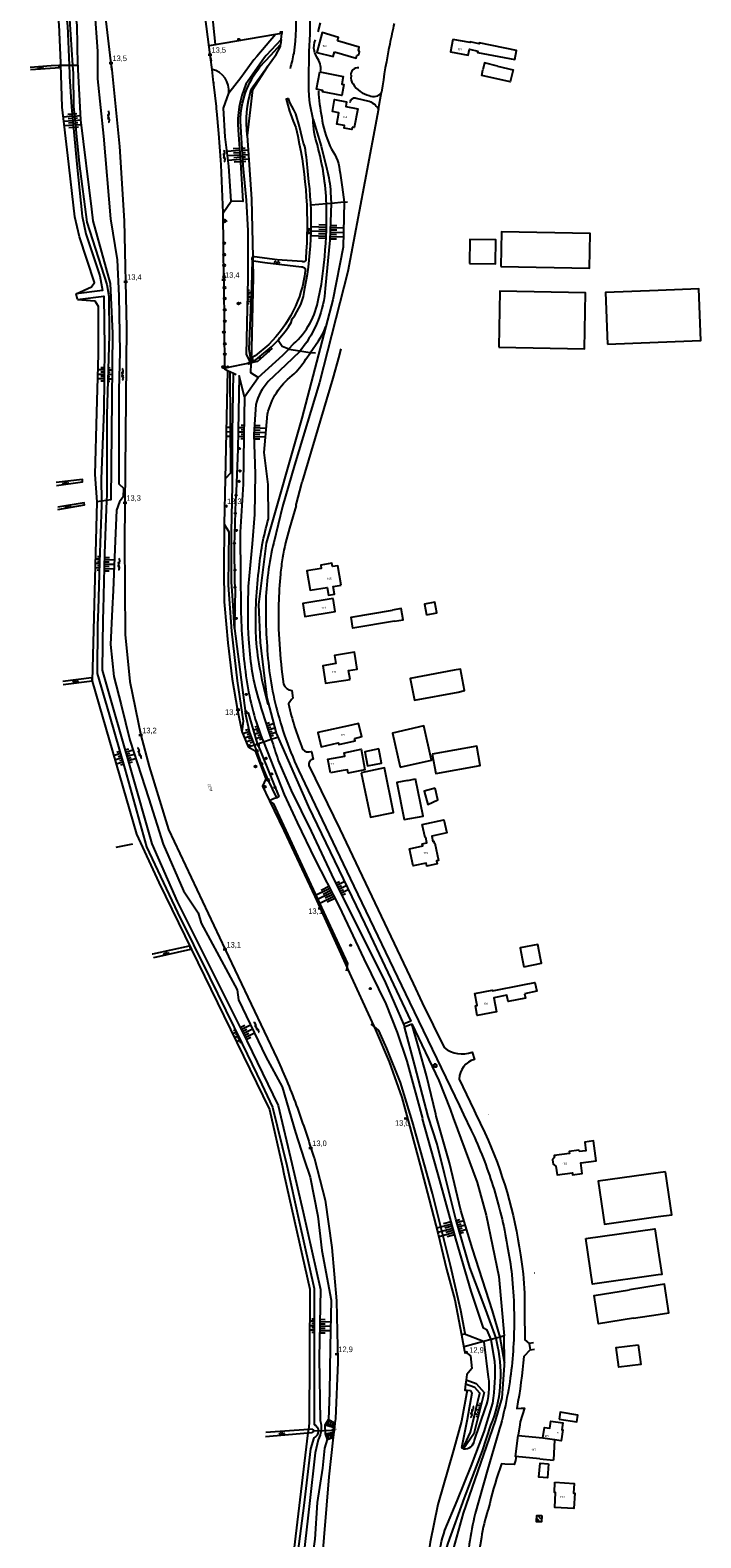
# Model space of a CAD drawing. Header units: millimetres. Extents: x 149344 to 154519, y 463794 to 476271.
# Tile 61 of 70: x 149718 to 150019, y 472240 to 472917. Entities that reach past the tile are written whole.
import ezdxf

# ---------------------------------------------------------------- set-up
doc = ezdxf.new("R2010")
doc.units = ezdxf.units.MM
doc.header["$LTSCALE"] = 4
doc.layers.get('0').update_dxf_attribs({"color": 252, "linetype": 'CONTINUOUS'})
for name, color, linetype in [('Gebouw', 252, 'CONTINUOUS'), ('Huisnummer', 252, 'CONTINUOUS'), ('Kilometrering', 252, 'CONTINUOUS'), ('symbool talud', 252, 'CONTINUOUS'), ('symbool water', 252, 'CONTINUOUS'), ('Topografie', 252, 'CONTINUOUS'), ('Waternaam', 252, 'CONTINUOUS')]:
    doc.layers.add(name, color=color, linetype=linetype)
doc.styles.add('ISO', font='ISO')
doc.styles.add('rtw_iso', font='iso-rtw.shx')

# ---------------------------------------------------------------- blocks, each defined once
blk = doc.blocks.new('talud')
for p, q in [((0, 0.75), (0.5, 0.75)), ((0, 0.5), (1, 0.5)), ((0, 0.25), (0.5, 0.25)), ((0, 0), (1, 0)), ((0, -0.25), (0.5, -0.25)), ((0, -0.5), (1, -0.5)), ((0, -0.75), (0.5, -0.75))]:
    blk.add_line(p, q)
blk = doc.blocks.new('water6')
at = {"linetype": 'Continuous'}
for centre, start, end in [((0.16, 1.47), 129.74464, 230.25536), ((-0.47, 2.22), 309.74464, 50.25536), ((-0.47, 0.72), 309.74464, 50.25536), ((0.49, 0), 129.74464, 230.25536), ((-0.14, 0.75), 309.74464, 50.25536), ((0.16, -1.51), 129.74464, 230.25536), ((-0.47, -0.76), 309.74464, 50.25536), ((-0.47, -2.26), 309.74464, 50.25536), ((-0.14, -0.75), 309.74464, 50.25536)]:
    blk.add_arc(centre, 0.488, start, end, dxfattribs=at)
blk = doc.blocks.new('*X37')
at = {"color": 0, "linetype": 'Continuous'}
for p, q in [((149947.26, 472248.32), (149945.99, 472249.76)), ((149946.66, 472246.97), (149945.13, 472248.69))]:
    blk.add_line(p, q, dxfattribs=at)
blk = doc.blocks.new('water4')
at = {"linetype": 'Continuous'}
for centre, start, end in [((-0.01, 0.75), 129.74464, 230.25536), ((-0.32, 1.12), 309.74464, 50.25536), ((-0.32, 0.37), 309.74464, 50.25536), ((0.32, 0.01), 129.74464, 230.25536), ((0, 0.38), 309.74464, 50.25536), ((-0.01, -0.74), 129.74464, 230.25536), ((-0.32, -0.37), 309.74464, 50.25536), ((-0.32, -1.12), 309.74464, 50.25536), ((0, -0.37), 309.74464, 50.25536)]:
    blk.add_arc(centre, 0.244, start, end, dxfattribs=at)
blk = doc.blocks.new('paal')
for radius in [0.45, 0.2]:
    blk.add_circle((0, 0), radius)
blk = doc.blocks.new('lichtmast')
for p, q in [((-0.6, 0), (-1, 0)), ((-0.71, 0.71), (-0.42, 0.42)), ((0, 0.6), (0, 1)), ((0.42, 0.42), (0.71, 0.71)), ((0.6, 0), (1, 0)), ((-0.42, -0.42), (-0.71, -0.71)), ((0, -0.6), (0, -1)), ((0.42, -0.42), (0.71, -0.71))]:
    blk.add_line(p, q)
blk.add_circle((0, 0), 0.6)
blk = doc.blocks.new('kilometerpaal')
for p, q in [((-0.44, 0.44), (0.44, -0.44)), ((-0.44, -0.44), (-0.44, 0.44)), ((0.44, 0.44), (-0.44, -0.44)), ((0.44, -0.44), (0.44, 0.44))]:
    blk.add_line(p, q)
at = {"style": 'rtw_iso'}
blk.add_attdef('KILOMETERPAAL', (0.59, 0.87), '', height=2.5, dxfattribs=at)
blk = doc.blocks.new('boom')
for radius in [0.315, 0.225, 0.135]:
    blk.add_circle((0, 0), radius)
blk = doc.blocks.new('afsluiter')
at = {"color": 0}
blk.add_circle((0, 0), 0.45, dxfattribs=at)
at = {"style": 'ISO'}
blk.add_attdef('AFSLUITER', (0.7, 0), '', height=0.9, dxfattribs=at)
blk = doc.blocks.new('aanduidingsbord')
for p, q in [((-0.81, -0.33), (0, 0)), ((-1.45, -0.5), (-1.01, -0.5))]:
    blk.add_line(p, q)
at = {"color": 0}
blk.add_circle((-1.23, -0.5), 0.45, dxfattribs=at)

msp = doc.modelspace()

# ---------------------------------------------------------------- linework, layer by layer
at = {"layer": 'Gebouw'}
for points in [[(149856.01, 472912.22), (149856.35, 472913.65), (149849.12, 472915.89), (149846.76, 472906.99), (149854.03, 472905.17), (149854.61, 472907.23)], [(149907.83, 472912.81), (149906.74, 472907.31), (149914.67, 472905.74), (149915.2, 472908.46), (149918.96, 472907.59), (149918.83, 472906.94), (149935.54, 472903.78), (149936.31, 472907.88), (149919.64, 472911.21), (149919.58, 472910.89), (149915.57, 472911.68), (149915.5, 472911.36), (149907.83, 472912.81)], [(149854.61, 472907.23), (149864.34, 472904.38), (149864.71, 472905.66), (149865.53, 472905.98), (149865.6, 472906.06), (149865.93, 472907.2), (149865.92, 472907.29), (149865.41, 472908.01), (149865.78, 472909.29), (149856.01, 472912.22)], [(149927.86, 472900.86), (149934.85, 472899.19), (149933.55, 472893.77), (149920.75, 472896.68), (149921.26, 472899.09)], [(149927.86, 472900.86), (149922.02, 472902.26), (149921.26, 472899.09)], [(149847.98, 472898.22), (149858.58, 472896.23), (149857.91, 472892.65), (149858.77, 472892.49), (149857.85, 472887.6), (149849.28, 472889.22), (149849.4, 472889.89), (149846.52, 472890.43), (149847.98, 472898.22)], [(149862.54, 472873.42), (149862.34, 472872.38), (149858.92, 472873.02), (149859.12, 472874.08), (149855.65, 472874.73), (149856.61, 472879.84), (149853.66, 472880.39), (149854.68, 472885.8), (149860.08, 472884.78), (149859.68, 472882.62), (149865.08, 472881.6), (149863.51, 472873.24), (149862.54, 472873.42)], [(149929.28, 472810.79), (149969.16, 472810.12), (149969.42, 472825.67), (149929.55, 472826.34), (149929.28, 472810.79)], [(149915.25, 472812.21), (149926.86, 472812.03), (149927.03, 472822.79), (149915.42, 472822.97), (149915.25, 472812.21)], [(149928.37, 472774.52), (149966.88, 472773.75), (149967.38, 472798.99), (149928.87, 472799.76), (149928.37, 472774.52)], [(150000, 472800.04), (149976.32, 472799.08), (149977.25, 472775.85)], [(150000, 472776.77), (150019.14, 472777.53), (150018.21, 472800.77), (150000, 472800.04)], [(149977.25, 472775.85), (150000, 472776.77)], [(149857.57, 472667.72), (149856.1, 472676.39), (149853.66, 472675.97), (149853.4, 472677.51), (149848.44, 472676.67), (149848.7, 472675.14), (149842.19, 472674.04), (149843.67, 472665.35), (149851.31, 472666.65), (149851.89, 472663.21), (149854.6, 472663.67), (149854.02, 472667.12), (149857.57, 472667.72)], [(149854.01, 472661.62), (149840.39, 472659.37), (149841.36, 472653.52), (149854.98, 472655.76), (149854.01, 472661.62)], [(149881.6, 472651.48), (149862.91, 472648.29), (149862.04, 472653.31), (149880.67, 472656.48)], [(149881.6, 472651.48), (149885.51, 472652.15), (149884.58, 472657.15), (149880.67, 472656.48)], [(149895.94, 472654.4), (149900.6, 472655.29), (149899.71, 472659.95), (149895.05, 472659.06), (149895.94, 472654.4)], [(149861.63, 472625.35), (149860.99, 472629.3), (149864.79, 472629.91), (149863.57, 472637.51), (149854.68, 472636.08), (149855.27, 472632.43), (149849.32, 472631.47), (149850.6, 472623.58), (149861.63, 472625.35)], [(149908.33, 472629.44), (149888.67, 472625.78), (149890.51, 472615.95), (149910.16, 472619.63)], [(149910.16, 472619.63), (149912.97, 472620.38), (149911.18, 472629.97), (149908.33, 472629.44)], [(149862.26, 472604.82), (149847.15, 472601.46), (149848.67, 472595.08), (149856.33, 472596.85), (149856.51, 472596.09), (149863.89, 472597.8), (149863.65, 472598.84)], [(149863.65, 472598.84), (149866.83, 472599.63), (149865.35, 472605.59), (149862.26, 472604.82)], [(149884.16, 472585.91), (149898.21, 472589.06), (149894.77, 472604.4), (149880.72, 472601.25), (149884.16, 472585.91)], [(149898.53, 472591.73), (149900.07, 472583.09), (149920.1, 472586.66), (149918.55, 472595.3), (149898.53, 472591.73)], [(149852.83, 472583.31), (149851.65, 472589.5), (149859.32, 472590.89), (149859.03, 472592.39), (149866.57, 472593.96), (149868.27, 472584.63), (149860.83, 472583.22), (149860.49, 472584.73), (149857.63, 472584.23)], [(149874.48, 472594.13), (149868.24, 472592.85), (149869.46, 472586.54), (149875.71, 472587.75), (149874.48, 472594.13)], [(149857.63, 472584.23), (149852.83, 472583.31)], [(149866.63, 472583.43), (149870.79, 472563.44), (149881.18, 472565.6), (149877.03, 472585.59), (149866.63, 472583.43)], [(149887.34, 472579.96), (149882.57, 472579.02), (149885.85, 472562.43), (149894.49, 472563.96), (149891.03, 472580.61)], [(149887.34, 472579.96), (149891.03, 472580.61)], [(149899.82, 472576.52), (149894.91, 472575.14), (149896.58, 472569.18), (149900.97, 472571.29), (149899.82, 472576.52)], [(149894.01, 472560.13), (149903.71, 472562.28), (149905, 472556.46), (149898.3, 472554.97), (149898.84, 472552.55), (149899.17, 472552.62), (149899.36, 472551.74), (149899.65, 472551.8), (149901.38, 472544.04), (149900.42, 472543.84), (149900.72, 472542.47), (149896.04, 472541.46), (149895.75, 472542.83), (149889.97, 472541.58), (149888.31, 472549.28), (149894.23, 472550.56), (149894.04, 472551.44), (149896.1, 472551.88), (149895.57, 472554.33), (149895.27, 472554.27), (149894.01, 472560.13)], [(149947.18, 472500), (149945.96, 472506.29), (149938.02, 472504.75), (149938.94, 472500)], [(149938.94, 472500), (149939.66, 472496.26)], [(149939.66, 472496.26), (149947.61, 472497.8), (149947.18, 472500)], [(149940.02, 472484.13), (149940.41, 472482.18), (149932.6, 472480.68), (149932.06, 472483.45), (149926.2, 472482.3), (149927.42, 472476.07), (149918.76, 472474.38), (149917.9, 472478.67), (149918.67, 472478.82), (149917.61, 472484.25), (149925.46, 472485.79), (149925.54, 472485.4), (149939.23, 472488.08)], [(149939.23, 472488.08), (149944.65, 472489.21), (149945.46, 472485.26), (149940.02, 472484.13)], [(149964.46, 472413.2), (149964.36, 472413.86), (149960.07, 472413.25), (149960.2, 472412.35), (149953.31, 472411.39), (149953.4, 472410.77), (149952.5, 472409.55), (149952.78, 472407.64), (149953.99, 472406.73), (149954.58, 472402.71), (149961.44, 472403.71), (149961.57, 472402.8), (149965.88, 472403.42), (149965.19, 472408.13), (149972.21, 472409.11), (149970.96, 472418.03), (149966.98, 472417.47), (149967.52, 472413.63), (149964.46, 472413.2)], [(150000, 472403.7), (149973.1, 472399.88), (149975.84, 472380.56), (150000, 472383.99)], [(150003.33, 472404.17), (150000, 472403.7)], [(150000, 472383.99), (150006.07, 472384.85), (150003.33, 472404.17)], [(149967.49, 472374.17), (149998.54, 472378.47), (150000, 472368.59)], [(150000, 472357.8), (149970.51, 472353.73), (149967.49, 472374.17)], [(150000, 472368.59), (150001.56, 472358.02), (150000, 472357.8)], [(149988.93, 472338.33), (149973.16, 472335.81), (149971.27, 472348.59), (149987.04, 472351.11)], [(150000, 472353.27), (149987.04, 472351.11)], [(150000, 472340.03), (150004.75, 472340.76), (150002.76, 472353.73), (150000, 472353.27)], [(149988.93, 472338.33), (150000, 472340.03)], [(149991.05, 472326.47), (149992.22, 472317.64), (149982.37, 472316.39), (149981.19, 472325.23), (149991.05, 472326.47)], [(149948.2, 472284.67), (149948.87, 472289.32), (149951.36, 472288.96), (149951.79, 472292.06), (149957.21, 472291.3), (149956.78, 472288.22), (149957.19, 472288.16), (149956.47, 472283.22), (149953.4, 472283.66)], [(149955.46, 472293.03), (149963.42, 472291.8), (149963.89, 472294.86), (149955.93, 472296.1), (149955.46, 472293.03)], [(149946.83, 472275.23), (149935.9, 472276.27), (149937.04, 472285.72), (149948.2, 472284.67)], [(149948.2, 472284.67), (149953.41, 472283.92), (149953.4, 472283.66)], [(149953.4, 472283.66), (149952.94, 472274.66)], [(149950.79, 472272.96), (149950.3, 472266.6), (149946.4, 472266.91), (149946.92, 472273.27), (149950.79, 472272.96)], [(149946.83, 472275.23), (149952.94, 472274.66)], [(149953.63, 472264.7), (149962.23, 472264.19), (149961.97, 472259.84), (149962.57, 472259.8), (149962.16, 472252.83), (149953.55, 472253.34), (149953.94, 472260.01), (149953.35, 472260.05), (149953.63, 472264.7)], [(149947.7, 472249.67), (149947.55, 472246.83), (149945.34, 472246.94), (149945.48, 472249.78), (149947.7, 472249.67)]]:
    msp.add_lwpolyline(points, dxfattribs=at)
at = {"layer": 'Topografie'}
for p, q in [((149848.22, 472920.26), (149847.1, 472916.24)), ((149830.66, 472912.8), (149830.43, 472910.57)), ((149830.66, 472912.8), (149830.91, 472915.43)), ((149800.49, 472892.59), (149800.37, 472893.59)), ((149874.33, 472881.62), (149875.77, 472889.19)), ((149801.81, 472880.53), (149801.71, 472881.65)), ((149801.81, 472880.53), (149801.81, 472880.53)), ((149801.81, 472880.53), (149801.81, 472880.53)), ((149739.19, 472796.04), (149738.58, 472798.46)), ((149856.77, 472770.79), (149856.83, 472771.02)), ((149856.83, 472771.02), (149857.68, 472773.75)), ((149814.17, 472752.24), (149820.42, 472760.96)), ((149837.55, 472704.34), (149839.83, 472712.93)), ((149839.83, 472712.93), (149840.17, 472714.24)), ((149837.34, 472703.52), (149837.55, 472704.34)), ((149809.7, 472648.15), (149814.64, 472610.22)), ((149850.45, 472290.41), (149851.86, 472292.91)), ((149850.59, 472286.44), (149850.45, 472290.41)), ((149850.45, 472290.41), (149854.57, 472289.22)), ((149845.3, 472287.79), (149854.15, 472288.14)), ((149850.59, 472286.44), (149854.34, 472287.17)), ((149851.46, 472283.89), (149850.59, 472286.44)), ((149912.58, 472279.67), (149911.61, 472280.19))]:
    msp.add_line(p, q, dxfattribs=at)
at = {"layer": 'Topografie', "flags": 128}
for points in [[(149754.5, 472900.68), (149749.98, 472938.92), (149741.06, 472999.85), (149738.49, 473027.36), (149737.8, 473055.81), (149739.47, 473078.11), (149741.4, 473094.32), (149743.17, 473106.51), (149747.39, 473129.1), (149753.37, 473151.82), (149763.9, 473181.12), (149769.73, 473194.98), (149775.43, 473207.09), (149775.71, 473212.71), (149773.23, 473218.09), (149767.14, 473221.65), (149735.94, 473226.2), (149734.86, 473226.35)], [(149739.3, 472901.32), (149739.07, 472919.28), (149726.41, 473008.02)], [(149798.97, 472904.73), (149796.6, 472923.19), (149799.13, 472926.79), (149797.99, 472933.89)], [(149801.08, 472934.37), (149802.18, 472925.61), (149799.56, 472925.08), (149801.07, 472910.52)], [(149828.16, 472914.96), (149798.38, 472909.92)], [(149830.91, 472915.43), (149828.16, 472914.96)], [(149830.94, 472916.53), (149830.91, 472915.43)], [(149730.81, 472901.22), (149731.78, 472901.23)], [(149731.78, 472901.23), (149735.42, 472901.27)], [(149735.42, 472901.27), (149737.03, 472901.29)], [(149737.03, 472901.29), (149739.3, 472901.32)], [(149739.3, 472901.32), (149739.33, 472899.35), (149740.49, 472876.67), (149745.44, 472836.49), (149746.09, 472831.31), (149753.85, 472803.1), (149754.96, 472780.84), (149754.51, 472736.37), (149754.16, 472705.99), (149752.27, 472705.71)], [(149754.69, 472899.08), (149754.5, 472900.68)], [(149798.97, 472904.73), (149799.17, 472903.24)], [(149799.64, 472899.36), (149798.97, 472904.73)], [(149800.49, 472892.59), (149800.36, 472893.59), (149800.21, 472894.81), (149799.64, 472899.36)], [(149824.48, 472900.65), (149817.77, 472890.18), (149815.47, 472869.66), (149817.36, 472841.1), (149817.93, 472815.05)], [(149801.81, 472880.53), (149801.69, 472881.65), (149801.58, 472882.65), (149800.49, 472892.59)], [(149804.62, 472834.98), (149803.76, 472856.55), (149803.62, 472858.5), (149802.72, 472870.57), (149801.81, 472880.53)], [(149850.99, 472838.99), (149844.11, 472838.39)], [(149859, 472839.66), (149858.46, 472819.49), (149853.88, 472795.82), (149850.74, 472783.8)], [(149853.08, 472839.17), (149850.99, 472838.99)], [(149858.99, 472839.68), (149853.08, 472839.17)], [(149859, 472839.68), (149858.99, 472839.68)], [(149859, 472839.68), (149860.51, 472839.81)], [(149859, 472839.68), (149859, 472839.66)], [(149804.91, 472804.87), (149804.62, 472834.98)], [(149817.97, 472813.38), (149818.13, 472805.97), (149817.22, 472767.58)], [(149817.93, 472815.05), (149817.97, 472813.38)], [(149804.89, 472807.81), (149804.91, 472804.87)], [(149804.91, 472804.87), (149804.92, 472803.14)], [(149804.91, 472804.87), (149804.92, 472803.15), (149804.92, 472803.14)], [(149804.92, 472803.14), (149805.17, 472764.82), (149806.62, 472764.13)], [(149850.74, 472783.8), (149840.01, 472742.61), (149823.97, 472686.5), (149820.57, 472658.96), (149821.22, 472641.84), (149824.28, 472617.01), (149826.04, 472610.35), (149828.47, 472601.17), (149842.97, 472568.02), (149868.18, 472515.49), (149888.91, 472471.81), (149885.61, 472470.48)], [(149834.05, 472773.63), (149831.06, 472774.83), (149829.27, 472777.6)], [(149826.62, 472774.01), (149819.98, 472768.14), (149817.22, 472767.58)], [(149839.12, 472772.79), (149834.18, 472773.57), (149834.05, 472773.63)], [(149843.76, 472772.07), (149843.56, 472772.09), (149839.12, 472772.79)], [(149846.14, 472771.86), (149843.76, 472772.07)], [(149817.02, 472767.53), (149805.53, 472765.19)], [(149806.62, 472764.13), (149805.55, 472715.41)], [(149807.56, 472763.67), (149807.96, 472717.93), (149805.55, 472715.41)], [(149806.62, 472764.13), (149809.22, 472762.88)], [(149817.15, 472767.56), (149817.02, 472767.53)], [(149817.22, 472767.58), (149817.15, 472767.56)], [(149817.22, 472767.58), (149817.21, 472767.16)], [(149809.22, 472762.88), (149810.4, 472762.32)], [(149805.55, 472715.41), (149805.11, 472695.11)], [(149747.95, 472705.06), (149745.74, 472624.56)], [(149749.93, 472705.35), (149747.95, 472705.06)], [(149752.27, 472705.71), (149749.93, 472705.35)], [(149805.11, 472695.11), (149805, 472674.69), (149805.03, 472660.1), (149805.18, 472658.47), (149806.76, 472641.68), (149808.6, 472625.36), (149811.02, 472611.49), (149813.08, 472601.97)], [(149805.11, 472695.11), (149807.15, 472691.6), (149806.91, 472667.59), (149808.42, 472646.95), (149810.87, 472624.73), (149813.58, 472606.6), (149813.08, 472601.97)], [(149745.74, 472624.56), (149765.76, 472555.74), (149775.67, 472534.05), (149825.42, 472432.17), (149831.25, 472406.33), (149831.95, 472403.25), (149843.6, 472351.47), (149843.22, 472291.19), (149842.88, 472288.37)], [(149813.08, 472601.97), (149815.86, 472594.97)], [(149815.86, 472594.97), (149818.69, 472595.92)], [(149815.86, 472594.97), (149818.95, 472593.19), (149823.73, 472580.63), (149822.35, 472577.34), (149825.14, 472571.37), (149825.39, 472570.84)], [(149818.69, 472595.92), (149819.98, 472596.35)], [(149819.98, 472596.35), (149822.67, 472597.25)], [(149822.67, 472597.25), (149826.23, 472598.44)], [(149826.23, 472598.44), (149828.96, 472599.35)], [(149860.31, 472495.7), (149860.66, 472497.68), (149837.45, 472547.79), (149827.36, 472569.42), (149825.39, 472570.84)], [(149825.39, 472570.84), (149831.88, 472557.46), (149845.79, 472527.86), (149860.31, 472495.7)], [(149894, 472566.36), (149894.08, 472566.38)], [(149763.85, 472551.27), (149756.44, 472549.87)], [(149860.09, 472494.47), (149860.31, 472495.7)], [(149860.31, 472495.7), (149860.5, 472495.27), (149872.25, 472469.59)], [(149872.25, 472469.59), (149871.11, 472470.52)], [(149912.95, 472331.2), (149913.38, 472331.49), (149911.37, 472341.84), (149906.79, 472362.08), (149898.69, 472394.36), (149889.7, 472426.51), (149884.2, 472444.26), (149878.08, 472459.57), (149874.61, 472467.65), (149872.25, 472469.59)], [(149872.25, 472469.59), (149873.05, 472467.84), (149879.12, 472453.53), (149884.87, 472437.58), (149888.03, 472425.94), (149893.14, 472407.07), (149897.07, 472391.75), (149901.18, 472376.17), (149904.88, 472360.4), (149908.69, 472346.6), (149911.68, 472330.97)], [(149885.61, 472470.48), (149886.07, 472469.27)], [(149886.07, 472469.27), (149889.42, 472470.6)], [(149889.42, 472470.6), (149901.46, 472445.16), (149906.51, 472432.31), (149907.97, 472428.31), (149918.7, 472399.33), (149922.67, 472384.69), (149928.43, 472357.04), (149930.87, 472330.39)], [(149944.47, 472358.8), (149944.66, 472358.82)], [(149911.68, 472330.97), (149913.08, 472323.62), (149915.72, 472321.45), (149916.32, 472315.79), (149914, 472313.12), (149913.72, 472310.76)], [(149930.87, 472330.39), (149929, 472329.88)], [(149930.98, 472318.61), (149930.89, 472330.16), (149930.87, 472330.39)], [(149921.51, 472327.87), (149912.83, 472325.53)], [(149924.92, 472328.78), (149921.51, 472327.87)], [(149927.2, 472329.4), (149924.92, 472328.78)], [(149929, 472329.88), (149927.2, 472329.4)], [(149944.05, 472327.31), (149942.11, 472327.04)], [(149942.11, 472327.04), (149942.52, 472324.16)], [(149942.52, 472324.16), (149944.41, 472324.5)], [(149995.56, 471874.34), (149997.54, 471903.87), (149998.91, 471944.12), (149996.41, 471965.4), (149992.82, 471980.01), (149979.17, 472015.14), (149958.05, 472067.38), (149938.97, 472114.42), (149910.76, 472184.36), (149906.72, 472198.39), (149905.43, 472214.78), (149906.53, 472229.25), (149912.57, 472250.85), (149926.9, 472292.34), (149929.89, 472302.63), (149930.99, 472317.09), (149930.98, 472318.61)], [(149913.72, 472310.76), (149913.47, 472308.67)], [(149913.47, 472308.67), (149913.15, 472306.08), (149914.17, 472306)], [(149914.17, 472306), (149915.65, 472305.89)], [(149854.81, 472291.38), (149854.57, 472289.22)], [(149842.69, 472286.87), (149835.12, 472224.14)], [(149842.88, 472288.37), (149842.69, 472286.87)], [(149854.09, 472284.91), (149852.13, 472267.08), (149848.84, 472227.12), (149848.22, 472199.64), (149852.61, 472166.06), (149860.59, 472130.49), (149868.06, 472105.55), (149884.14, 472063.45), (149895.09, 472041.19), (149905.86, 472022.73), (149916.14, 472000.11), (149926.2, 471968.73), (149932.91, 471932.64), (149933.75, 471926.7), (149935.51, 471912.28), (149937.04, 471897.14), (149937.47, 471881.37), (149937.08, 471866.26), (149935.49, 471844.61), (149930.7, 471802.62), (149930.56, 471801.77)], [(149854.34, 472287.17), (149854.09, 472284.91)], [(149854.57, 472289.22), (149854.34, 472287.17)]]:
    msp.add_lwpolyline(points, dxfattribs=at)
at = {"layer": 'Topografie'}
for points in [[(149722.47, 473007.64), (149723.51, 473001.66), (149727.63, 472972.03), (149731.35, 472945.43), (149734.69, 472918.97), (149735.42, 472901.27)], [(149723.88, 473007.77), (149725.1, 473001.15), (149728.5, 472975.55), (149732.02, 472949.1), (149735.56, 472921.84), (149737.03, 472901.29)], [(149731.78, 472901.23), (149731.74, 472902.28), (149731.05, 472919.47), (149727.63, 472945.71), (149723.18, 472977.56), (149718.95, 473007.3)], [(149746.78, 472926.08), (149748.26, 472907.6), (149748.26, 472898.48), (149748.26, 472895.14), (149750.94, 472869.4), (149753.99, 472832.26), (149757.01, 472813.85), (149757.73, 472797.65), (149758.29, 472772.35), (149757.84, 472755.37), (149757.8, 472732.77), (149757.76, 472713.15), (149759.81, 472711.19), (149759.79, 472707.28), (149758.03, 472705.13), (149756.78, 472701.35), (149756.06, 472687.58), (149755.2, 472665.26), (149754.82, 472656.87), (149754.1, 472641.04), (149755.6, 472626.64), (149758.78, 472613.84), (149762.73, 472598.05), (149771.19, 472571.68), (149777.73, 472551.36), (149786.87, 472530.37), (149793.37, 472520.42), (149794.73, 472515.78), (149810.97, 472485.94), (149811.56, 472481.35), (149823.78, 472455.83), (149831.08, 472442.32), (149837.08, 472421.84), (149841.02, 472409.7), (149843.63, 472401.66), (149847.19, 472384.28), (149848.91, 472368.74), (149853.18, 472346.48), (149852.72, 472325.46), (149852.38, 472304.95), (149851.86, 472292.91)], [(149828.16, 472914.96), (149819.74, 472905.16), (149818.47, 472903.68), (149812.62, 472895.52), (149807.17, 472888.65)], [(149824.48, 472900.65), (149828.49, 472905.98), (149830.4, 472909.66), (149830.43, 472910.57)], [(149717.96, 472900.33), (149727.36, 472901.05), (149730.81, 472901.22)], [(149730.81, 472901.22), (149730.85, 472900.11), (149729.13, 472899.92), (149718.13, 472899.08)], [(149738.58, 472798.46), (149745.51, 472801.6), (149746.84, 472803.55), (149740.17, 472824.16), (149738.08, 472833.1), (149734.81, 472860.68), (149732.38, 472882.32), (149731.91, 472896.95), (149731.78, 472901.23)], [(149735.42, 472901.27), (149735.59, 472897.29), (149735.64, 472896.22), (149736.47, 472882.47), (149738.88, 472856.84), (149741.26, 472833.49), (149742.93, 472825.54), (149749.27, 472806.65), (149750.39, 472800.03), (149738.58, 472798.46)], [(149737.03, 472901.29), (149737.3, 472897.58), (149737.36, 472882.8), (149739.98, 472857.12), (149743.39, 472830.76), (149752.37, 472802.76), (149753.36, 472797.52), (149753.38, 472779.82), (149752.4, 472744.39), (149752.36, 472708.03), (149752.27, 472705.71)], [(149808.21, 472840.11), (149807.12, 472855.81), (149805.47, 472868.99), (149804.85, 472881.97), (149807.17, 472888.65)], [(149804.62, 472834.98), (149808.21, 472840.11)], [(149858.99, 472839.68), (149859, 472839.66)], [(149817.6, 472813.69), (149817.38, 472801.84), (149816.12, 472773.73), (149817.15, 472767.56)], [(149739.19, 472796.04), (149751.06, 472797.55), (149751.27, 472774.32), (149751.01, 472746.17), (149749.9, 472715.43), (149749.93, 472705.35)], [(149739.19, 472796.04), (149746.98, 472795.35), (149748.57, 472792.98), (149748.51, 472771.43), (149747.82, 472745.28), (149746.97, 472717.3), (149747.95, 472705.06)], [(149843.76, 472772.07), (149847.39, 472777.45), (149848.47, 472779.07), (149849.64, 472781.09), (149850.74, 472783.8)], [(149820.42, 472760.96), (149831.42, 472771.03), (149834.05, 472773.63)], [(149856.77, 472770.79), (149853.91, 472760.72), (149840.17, 472714.24)], [(149820.42, 472760.96), (149816.99, 472763.03), (149817.21, 472767.16)], [(149817.21, 472767.16), (149817.02, 472767.53)], [(149817.15, 472767.56), (149817.21, 472767.16)], [(149809.7, 472648.15), (149809.06, 472658.6), (149808.65, 472665.13), (149808.4, 472669.04), (149808.33, 472691.59), (149808.86, 472712.39), (149808.81, 472736.16), (149809.22, 472762.88)], [(149814.17, 472752.24), (149811.78, 472761.66), (149811.24, 472728.79), (149810.45, 472709.76), (149810.14, 472705.66), (149809.54, 472685.36), (149809.79, 472669.08), (149810.02, 472665.14), (149809.9, 472658.62), (149809.7, 472648.15)], [(149729.78, 472712.41), (149741.42, 472714.06), (149741.42, 472715.15), (149729.7, 472713.71)], [(149730.44, 472701.69), (149742.43, 472703.71), (149742.26, 472704.66), (149730.37, 472702.73)], [(149732.7, 472624.6), (149745.48, 472626.14), (149745.74, 472624.56)], [(149745.74, 472624.56), (149732.74, 472622.89)], [(149814.64, 472610.22), (149815.82, 472610.3), (149819.92, 472596.5), (149819.98, 472596.35)], [(149818.69, 472595.92), (149816.43, 472601.89), (149814.64, 472610.22)], [(149828.66, 472572.18), (149824.88, 472580.14), (149821.86, 472587.36), (149819.71, 472593.22), (149818.69, 472595.92)], [(149819.98, 472596.35), (149829.68, 472572.72), (149828.66, 472572.18)], [(149828.66, 472572.18), (149827.3, 472571.68), (149825.39, 472570.84)], [(149772.73, 472501.99), (149773.1, 472502.07), (149789.46, 472505.6), (149789.89, 472504.06), (149773.36, 472500.29), (149773.32, 472500.28)], [(149927.2, 472329.4), (149922.58, 472342.15), (149915.47, 472361.16), (149909.12, 472382.85), (149904.05, 472403.18), (149900.75, 472416.54), (149896.75, 472428.95), (149890.65, 472451.88), (149886.07, 472469.27)], [(149929, 472329.88), (149925.56, 472341.68), (149916.67, 472369.47), (149911.37, 472386.7), (149906.22, 472408.17), (149900.33, 472429.18), (149900.1, 472430.1), (149895.93, 472447.45), (149892.5, 472459.67), (149889.42, 472470.6)], [(149924.92, 472328.78), (149923.26, 472333), (149921.53, 472333.84), (149916.05, 472350.52), (149909.09, 472374.07), (149901.94, 472400.22), (149894.14, 472427.89)], [(149912.95, 472331.2), (149912.92, 472331.21), (149911.68, 472330.97)], [(149921.51, 472327.87), (149912.95, 472331.2)], [(149930.98, 472318.61), (149929.05, 472329.7), (149929, 472329.88)], [(149931.06, 472318.1), (149930.98, 472318.61)], [(149913.72, 472310.76), (149918.3, 472309), (149921.87, 472305.04), (149917.13, 472286.36), (149912.58, 472279.67)], [(149911.61, 472280.19), (149913.11, 472281.64), (149915.67, 472287.18), (149919.95, 472304.76), (149917.71, 472307.23), (149913.47, 472308.67)], [(149915.65, 472305.89), (149916.26, 472304.67), (149914.25, 472292.8), (149911.61, 472280.19)], [(149851.86, 472292.91), (149854.81, 472291.38)], [(149823.71, 472285.25), (149842.69, 472286.87)], [(149842.88, 472288.37), (149823.85, 472287.08)], [(149842.9, 472217.49), (149844.2, 472226.16), (149845.98, 472239.17), (149847.03, 472255.65), (149849.38, 472270.94), (149850.34, 472280.01), (149851.46, 472283.89)], [(149851.46, 472283.89), (149854.09, 472284.91)]]:
    msp.add_lwpolyline(points, dxfattribs=at)
for points in [[(149845.08, 472876.91, -0.072111), (149843.1, 472894.36), (149843.22, 472906.92), (149843.24, 472907.36), (149843.66, 472915.2), (149843.73, 472923.74), (149843.48, 472927.96, -0.101065), (149843.53, 472936.62, 0.152437), (149840.74, 472950.33), (149836.02, 472962.16, -0.018325), (149835.02, 472964.61)], [(149834.09, 472944.33, -0.016999), (149834.24, 472941.79, 0.093898), (149836.39, 472928.19, -0.084394), (149836.3, 472906.71, -0.027833), (149834.69, 472899.77)], [(149881.45, 472920, 0.00665), (149879.45, 472910.75, 0.01536), (149875.77, 472889.19)], [(149830.66, 472912.8), (149824, 472905.56), (149823.22, 472904.71), (149814.83, 472892.64, 0.123387), (149811.36, 472872.09), (149812.43, 472857.67), (149813.53, 472839.96), (149808.21, 472840.11)], [(149848.37, 472898.47, 0.190223), (149846.75, 472904.84, -0.093561), (149845.58, 472907.58, -0.163424), (149846.11, 472912.66)], [(149817.02, 472767.53), (149815.04, 472771.33), (149815.43, 472785.27), (149815.83, 472805.48), (149815.8, 472826.77), (149815.12, 472840.63), (149813.59, 472856.13), (149812.45, 472876.02, -0.171535), (149821.17, 472900.47), (149826.01, 472905.75), (149830.43, 472910.57)], [(149807.17, 472888.65, 0.38574), (149799.64, 472899.36)], [(149815.47, 472869.66, -0.102445), (149817.22, 472890.53), (149824.48, 472900.65)], [(149865.6, 472900.04, 0.526772), (149862.04, 472896.46, 0.252862), (149863.05, 472892.81, 0.212839), (149870.25, 472887.66, 0.425866), (149875.77, 472889.19, -0.425866)], [(149833.94, 472886.21), (149832.97, 472886.02), (149834.37, 472880.52), (149834.88, 472879.45), (149836.09, 472876.12), (149837.21, 472873.31), (149838.14, 472869.31, -0.073356), (149841.71, 472814.42, -0.711563), (149840.07, 472813.03), (149828.85, 472813.86), (149818.69, 472815.1, 0.214156), (149817.93, 472815.05)], [(149829.27, 472777.6), (149830.1, 472778.75), (149832.42, 472781.57), (149834.03, 472783.72), (149835.19, 472785.72), (149835.66, 472787.24, 0.134401), (149841.37, 472801.06, 0.08218), (149842.76, 472852, 0.035052), (149841.25, 472864.75), (149840.71, 472866.18), (149840.04, 472868.6), (149838.93, 472873.65), (149837.26, 472879.33), (149836.41, 472881.17), (149835.5, 472882.84), (149834.59, 472884.49), (149833.94, 472886.21)], [(149847.44, 472889.78), (149847.39, 472888.2, 0.016141), (149849.14, 472876.26, 0.077205), (149853.32, 472863.55, -0.132305), (149857.1, 472852.77), (149858.02, 472846.41), (149858.99, 472839.68)], [(149861.67, 472884.53, -0.585688), (149864.9, 472886.22), (149869.43, 472885.26, -0.196034), (149874.33, 472881.62, 0.196034)], [(149874.33, 472881.62), (149868.22, 472848.94), (149860.6, 472808.51), (149847.92, 472758.65), (149836.62, 472721.5), (149831.35, 472702.99), (149827.31, 472686.85, 0.051774), (149823.73, 472659.06, 0.000807), (149823.72, 472658.63, 0.028291), (149825.31, 472629.18, 0.048493), (149832.07, 472600.58, 0.024662), (149838.48, 472584.55), (149842.77, 472575.38), (149863.29, 472532.46), (149888.28, 472480.28), (149910.71, 472433.77), (149912.56, 472429.93), (149916.05, 472422.69, -0.035519), (149925.75, 472397.81, -0.034704), (149932.23, 472371.08, -0.020278), (149934.24, 472357.91, -0.023729), (149935.22, 472342.35, -0.03472), (149934.01, 472315.05, -0.042489), (149928.29, 472287.14), (149923.38, 472270.31), (149917.77, 472250.58, 0.03697), (149913.56, 472222.89, 0.060226)], [(149850.99, 472838.99, 0.058424), (149846.93, 472865.45, -0.079558), (149845.08, 472876.91)], [(149845.08, 472876.91), (149848.71, 472864.8), (149851.15, 472854.55, -0.0585), (149852.84, 472844.14), (149853.08, 472839.17)], [(149834.05, 472773.63), (149834.18, 472773.75), (149836.22, 472776.01, 0.175463), (149847.39, 472796.4), (149848.86, 472802.89), (149849.72, 472810.09), (149850.22, 472815.31, 0.03517), (149850.99, 472838.88, 0.000237), (149850.99, 472838.99)], [(149853.08, 472839.17), (149853.09, 472839.06), (149852.6, 472822.62), (149850.5, 472800.96, -0.147921), (149839.96, 472773.86), (149839.12, 472772.79)], [(149817.93, 472815.05, 0.456349), (149817.6, 472813.69)], [(149817.6, 472813.69, 0.129339), (149817.97, 472813.38)], [(149817.97, 472813.38, 0.084899), (149818.27, 472813.3), (149823.33, 472812.54), (149839.88, 472810.61, -0.552451), (149841.49, 472808.82, -0.17159), (149825.09, 472775.83), (149818.96, 472770.67), (149817.69, 472769.9), (149817.8, 472769.24), (149817.92, 472768.39), (149819.35, 472768.84), (149826.38, 472774.72), (149829.24, 472777.57), (149829.27, 472777.6)], [(149839.12, 472772.79), (149838.92, 472772.54), (149832.77, 472766.61), (149824.89, 472759.09, 0.13773), (149819.33, 472748.81), (149818.45, 472735.29), (149819.02, 472717.6), (149818.67, 472699.45), (149817.68, 472686.24), (149815.82, 472667.11), (149815.75, 472658.81), (149815.66, 472648.72), (149816.07, 472643.42, 0.059477), (149820.31, 472616.88, 0.003663), (149826.23, 472598.44)], [(149824.91, 472613.86, -0.045939), (149819.4, 472643.55), (149819.41, 472644.61, -0.019246), (149819.43, 472658.93, -0.020243), (149820.63, 472673.94, -0.051594), (149825.01, 472697.53), (149824.82, 472712.95), (149822.99, 472727.22), (149824.6, 472744.46, -0.18064), (149835.62, 472761.79, 0.079871), (149841.75, 472769.2), (149843.67, 472771.94), (149843.76, 472772.07)], [(149856.83, 472771.02, 0.017165), (149856.77, 472770.79)], [(149814.17, 472752.24), (149813.95, 472734.42), (149813.59, 472712.96), (149812.29, 472691.41), (149812.48, 472671.26), (149812.6, 472658.71), (149812.64, 472654.99, 0.032785), (149815.14, 472625.1, 0.060382), (149822.67, 472597.25)], [(149839.83, 472712.93, -0.106324), (149840.17, 472714.24)], [(149749.93, 472705.35), (149749.93, 472703.69), (149749.12, 472678.06), (149748.44, 472656.67), (149748.22, 472649.73), (149748.1, 472627.91), (149753.42, 472609.56), (149760.49, 472585.15), (149770.15, 472550.09), (149784.16, 472520.63), (149798.42, 472491.56), (149813.12, 472461.62), (149822.01, 472443.4), (149826.86, 472433.15), (149833.24, 472406.95), (149838.77, 472381.74), (149845.51, 472351.71), (149845.49, 472320.91), (149845.47, 472290.67, -0.643388), (149845.38, 472284.66), (149843.9, 472279.65), (149840.91, 472254.16), (149836.76, 472223.21)], [(149752.27, 472705.71), (149751.37, 472681.9), (149750.76, 472656.74), (149750.66, 472652.34), (149750.33, 472629.49), (149755.06, 472612.72), (149762.86, 472585.53), (149772.6, 472551.51), (149783.98, 472525.57), (149799.49, 472494.47), (149815.32, 472462.99), (149829.35, 472433.85), (149835.49, 472407.8), (149840.62, 472386.05), (149848.28, 472351.21), (149847.71, 472320.53), (149848.21, 472292.37, -0.190448), (149847.31, 472283.75), (149846.01, 472277.86), (149843.45, 472255.2), (149839.43, 472219.62), (149834.54, 472219.37)], [(149837.34, 472703.52), (149834.46, 472693.28, 0.026579), (149831.24, 472679.96, 0.009744), (149830.35, 472672.59, 0.01644), (149829.55, 472659.25, 0.044437), (149831.76, 472623.24, 0.33096), (149835.5, 472620.38), (149835.93, 472616.95, 0.008821), (149835.39, 472616.31, 0.026336), (149833.93, 472614.29, 0.039181), (149840.3, 472594.03, 0.299867), (149844.27, 472592.89), (149845.09, 472589.52, 0.422087), (149843.17, 472586.59), (149857.06, 472558.08), (149889.95, 472488.66), (149893.95, 472479.99), (149903.93, 472459.96, 0.272144), (149916.45, 472457.9), (149917.5, 472454.6, 0.325228), (149910.57, 472445.81), (149915.54, 472435.43), (149917.36, 472431.63), (149917.98, 472430.34), (149922.12, 472421.63, -0.072541), (149938.16, 472366.84, -0.016974), (149939.32, 472358.35, -0.034399), (149939.9, 472341.01), (149940.14, 472328.66), (149942.11, 472327.04)], [(149837.34, 472703.52, -0.071179), (149837.55, 472704.34)], [(149822.67, 472597.25, 0.000022), (149822.67, 472597.24), (149832.01, 472573.66), (149837.85, 472560.99), (149845.86, 472544.51), (149856.65, 472523.28), (149867.79, 472499.81), (149877.65, 472479.66), (149882.83, 472466.68), (149887.15, 472453.82), (149894.1, 472428.03)], [(149826.23, 472598.44, 0.001887), (149829.39, 472588.97), (149835.17, 472575.4), (149844.18, 472557.09), (149854.51, 472535.1), (149866.62, 472510.99), (149877.57, 472489.02), (149885.61, 472470.48)], [(149894, 472566.36, -0.03452), (149894.08, 472566.38)], [(149923.96, 472429.99, -0.00003), (149923.95, 472429.99)], [(149989.44, 471874.69), (149990.69, 471892.74), (149993.19, 471923.84, 0.031556), (149993.55, 471943.07, 0.033293), (149991.29, 471963.24, 0.054127), (149984.06, 471988.66), (149974.02, 472013.44), (149959.07, 472051.35), (149945.19, 472086.42), (149934.47, 472112.36), (149923.87, 472139.65), (149913.86, 472163.64), (149905.83, 472183.47), (149904.43, 472186.93, -0.112561), (149900.46, 472215.32, -0.092076), (149904.2, 472243.15), (149909.64, 472256.39), (149916.03, 472271.9), (149921.78, 472287.33), (149925.7, 472300.14, 0.054272), (149926.62, 472318.95), (149924.97, 472328.64), (149924.92, 472328.78)], [(149991.24, 471874.58), (149992.81, 471892.61), (149994.35, 471911.95), (149995.31, 471927.31, 0.028055), (149995.52, 471943.46, 0.034755), (149993.28, 471963.32, 0.04012), (149987.05, 471986.2), (149974.79, 472017.58), (149959.22, 472056.37), (149947.11, 472087.14), (149929.22, 472131.67), (149919.99, 472154.42), (149909.91, 472178.91, -0.014896), (149907.84, 472183.87, -0.060389), (149902.61, 472204.94, -0.084992), (149905.63, 472237.3), (149913.03, 472257.66), (149921.02, 472278.85), (149924.89, 472290.26, 0.151896), (149927.92, 472325.56), (149927.24, 472329.28), (149927.2, 472329.4)], [(149912.58, 472279.67, 0.424511), (149917.45, 472283.62), (149922.46, 472298.04, 0.118053), (149923.85, 472311.85), (149921.8, 472327.75), (149921.51, 472327.87)], [(149942.52, 472324.16), (149939.61, 472321.23, -0.028164), (149936.46, 472297.88), (149938.42, 472297.99), (149939.93, 472297.95), (149937.98, 472291.77), (149937.8, 472290.5), (149937.1, 472285.83)], [(149914.17, 472306), (149911.62, 472292.16), (149908.12, 472279.1), (149901.09, 472254.69), (149897.57, 472237.76), (149894.9, 472218.34, 0.111951), (149895.45, 472181.4, 0.000825), (149895.52, 472181.13), (149895.59, 472180.77)], [(149842.69, 472286.87), (149844.63, 472287.04, 0.966548), (149844.57, 472288.48), (149842.88, 472288.37)], [(149936.16, 472276.44), (149935.87, 472274.45), (149935.27, 472272.63), (149931.18, 472272.77), (149929.68, 472272.91, 0.030282), (149924.35, 472255.18), (149923.67, 472252.42)], [(149923.55, 472252.07, 0.04683), (149920.62, 472239.79, 0.115245), (149922.23, 472186.37), (149924.04, 472180.78), (149924.42, 472179.69), (149925.17, 472177.55), (149928.83, 472166.54), (149933.72, 472153.99), (149948.38, 472117.7), (149948.78, 472116.7), (149965.62, 472073.69), (149968.8, 472065.2), (149977.94, 472042.64), (149987.3, 472019.45), (149990.5, 472010.39), (149994.63, 472000.22), (149999.05, 471988.43), (150003.11, 471975.63), (150006.27, 471961.54), (150007.66, 471953.07), (150007.82, 471945.85), (150007.89, 471942.75), (150007.58, 471928.35), (150006.19, 471902.05)], [(149923.67, 472252.42, 0.001362), (149923.55, 472252.07)], [(149923.67, 472252.42, 0.01836), (149923.55, 472252.07)]]:
    msp.add_lwpolyline(points, format="xyb", dxfattribs=at)
at = {"layer": 'Topografie', "flags": 128}
msp.add_lwpolyline([(149754.5, 472900.68), (149758.05, 472864.66), (149760.21, 472831.35), (149761.27, 472783.38), (149760.34, 472687.41), (149760.62, 472645.44), (149762.71, 472624.43), (149767.68, 472600.26), (149771.37, 472586.25), (149780.01, 472557.87), (149805.54, 472503.98), (149828.9, 472454.91, -0.017796), (149838, 472432.68, -0.008371), (149845.21, 472411.15), (149845.6, 472409.92), (149850.37, 472391.39), (149853.45, 472370.13), (149855.51, 472346.17), (149856.14, 472318.56), (149855.01, 472293.2), (149854.81, 472291.38)], format="xyb", dxfattribs=at)
msp.add_lwpolyline([(149801.81, 472880.53), (149801.81, 472880.53)], close=True, dxfattribs=at)

# ---------------------------------------------------------------- block references
at = {"layer": 'Kilometrering', "linetype": 'Continuous'}
for p, values in [((149798.82, 472905.95), {'KILOMETERPAAL': '13,5'}), ((149754.33, 472902.21), {'KILOMETERPAAL': '13,5'}), ((149760.95, 472803.97), {'KILOMETERPAAL': '13,4'}), ((149804.9, 472804.87), {'KILOMETERPAAL': '13,4'}), ((149760.58, 472704.69), {'KILOMETERPAAL': '13,3'}), ((149805.79, 472703.21), {'KILOMETERPAAL': '13,3'}), ((149767.68, 472600.25), {'KILOMETERPAAL': '13,2'}), ((149805.54, 472503.98), {'KILOMETERPAAL': '13,1'}), ((149844.05, 472414.81), {'KILOMETERPAAL': '13,0'}), ((149855.78, 472322.27), {'KILOMETERPAAL': '12,9'})]:
    msp.add_blockref('kilometerpaal', p, dxfattribs=at).add_auto_attribs(values)
ref = msp.add_blockref('kilometerpaal', (149811.4, 472611.6), dxfattribs=at)
ref.add_attrib('KILOMETERPAAL', '13,2', (149805.47, 472609.41), dxfattribs={"layer": '0', "height": 2.5, "style": 'rtw_iso'})
ref = msp.add_blockref('kilometerpaal', (149848.13, 472522.38), dxfattribs=at)
ref.add_attrib('KILOMETERPAAL', '13,1', (149842.86, 472519.99), dxfattribs={"layer": '0', "height": 2.5, "style": 'rtw_iso'})
ref = msp.add_blockref('kilometerpaal', (149886.87, 472428.14), dxfattribs=at)
ref.add_attrib('KILOMETERPAAL', '13,0', (149881.81, 472424.8), dxfattribs={"layer": '0', "height": 2.5, "style": 'rtw_iso'})
ref = msp.add_blockref('kilometerpaal', (149913.81, 472323), dxfattribs=at)
ref.add_attrib('KILOMETERPAAL', '12,9', (149915.15, 472322.84), dxfattribs={"layer": '0', "height": 2.5, "style": 'rtw_iso'})
at = {"layer": 'symbool talud'}
for p, xscale, yscale, zscale, rotation in [((149737.05, 472876.3), 3.929898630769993, 4, 3.929898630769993, 185.3656554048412), ((149738.02, 472876.4), 2.56472972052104, 4, 2.56472972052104, 5.83098452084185), ((149812.17, 472860.88), 5.613233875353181, 4, 5.613233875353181, 184.059179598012), ((149813.32, 472861), 2.667838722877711, 4, 2.667838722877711, 3.390207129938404), ((149815.66, 472797.19), 1.533823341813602, 4, 1.533823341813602, 358.8778083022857), ((149751.16, 472762.32), 2.874556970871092, 4, 2.874556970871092, 179.4584912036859), ((149752.9, 472762.37), 1.818254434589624, 4, 1.818254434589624, 358.4252882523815), ((149808.85, 472736.46), 2.774654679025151, 4, 2.774654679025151, 179.685477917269), ((149813.97, 472736.36), 2.620147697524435, 4, 2.620147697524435, 179.2425547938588), ((149749.1, 472677.32), 1.870771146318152, 4, 1.870771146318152, 178.1783288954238), ((149751.25, 472677.14), 4.475040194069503, 4, 4.475040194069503, 358.62195683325), ((149817.13, 472600.05), 2.998024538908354, 4, 2.998024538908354, 200.6971212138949), ((149821.12, 472601.42), 2.530387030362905, 4, 2.530387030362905, 199.8668772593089), ((149824.87, 472602.61), 3.056560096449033, 4, 3.056560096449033, 18.02708400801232), ((149761.35, 472590.77), 3.535276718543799, 4, 3.535276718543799, 15.99658512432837), ((149759.11, 472590.05), 2.821535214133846, 4, 2.821535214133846, 196.1503789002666), ((149856.54, 472531.06), 3.719935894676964, 4, 3.719935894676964, 26.67708109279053), ((149853.42, 472529.65), 7.801093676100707, 4, 7.801093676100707, 206.9545781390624), ((149811.39, 472465.14), 1.745136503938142, 4, 1.745136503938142, 206.1364872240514), ((149813.67, 472466.25), 4.558701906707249, 4, 4.558701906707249, 26.68141715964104), ((149907.79, 472378.73), 6.975440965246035, 4, 6.975440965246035, 195.4968815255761), ((149910.14, 472379.39), 3.307631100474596, 4, 3.307631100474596, 16.29528253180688), ((149845.5, 472334.97), 1.983159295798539, 4, 1.983159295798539, 179.959086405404), ((149847.98, 472334.87), 4.948870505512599, 4, 4.948870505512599, 358.9204146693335), ((149919.8, 472296.91), 1.670514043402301, 4, 1.670514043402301, 165.7726559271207), ((149852.67, 472289.77), 2.413288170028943, 2, 2.413288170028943, 73.91237241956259), ((149852.46, 472286.81), 2.37050007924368, 2, 2.37050007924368, 280.9666612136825)]:
    msp.add_blockref('talud', p, dxfattribs=dict(at, xscale=xscale, yscale=yscale, zscale=zscale, rotation=rotation))
at = {"layer": 'symbool talud', "linetype": 'Continuous', "yscale": 4}
for p, xscale, zscale, rotation in [((149850.91, 472826.34), 6.796702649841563, 6.796702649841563, 177.5857232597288), ((149852.71, 472826.3), 5.734318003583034, 5.734318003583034, 358.2921615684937), ((149818.61, 472736.42), 5.072914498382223, 5.072914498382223, 357.7937535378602)]:
    msp.add_blockref('talud', p, dxfattribs=dict(at, xscale=xscale, zscale=zscale, rotation=rotation))
at = {"layer": 'symbool water'}
for name, p, rotation in [('water4', (149722.62, 472900.01), 94.32723408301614), ('water6', (149753.18, 472878.04), 183.2063771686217), ('water6', (149805.13, 472860.45), 183.4244200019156), ('water4', (149828.73, 472812.69), 263.9956704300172), ('water6', (149759.48, 472762.31), 180.3475090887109), ('water6', (149757.83, 472676.98), 178.062459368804), ('water6', (149767.03, 472592.21), 196.8525061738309), ('water6', (149819.57, 472469.11), 205.5601880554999), ('water6', (149916.4, 472296.25), 166.8242379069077)]:
    msp.add_blockref(name, p, dxfattribs=dict(at, rotation=rotation))
at = {"layer": 'symbool water', "linetype": 'Continuous'}
for p, rotation in [((149843.04, 472826.68), 177.6940423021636), ((149733.8, 472713.5), 97.40117566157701), ((149734.86, 472702.84), 99.34920288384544), ((149738.25, 472624.46), 97.0560253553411), ((149779.02, 472502.22), 101.1391122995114), ((149830.93, 472286.57), 94.12269364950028)]:
    msp.add_blockref('water4', p, dxfattribs=dict(at, rotation=rotation))
at = {"layer": 'Topografie', "linetype": 'Continuous'}
for name, p in [('boom', (149811.61, 472912.82)), ('boom', (149830.67, 472915.98)), ('paal', (149805.01, 472831.53)), ('aanduidingsbord', (149806.38, 472831.54)), ('paal', (149805.08, 472821.32)), ('paal', (149805.08, 472816.14)), ('paal', (149805.1, 472811.35)), ('paal', (149805.11, 472806.18)), ('paal', (149805.26, 472801.3)), ('paal', (149805.31, 472796.43)), ('paal', (149805.32, 472791.32)), ('aanduidingsbord', (149812.77, 472794.65)), ('paal', (149805.38, 472786.28)), ('paal', (149804.99, 472781.32)), ('paal', (149805.38, 472776.02)), ('paal', (149805.39, 472771.42)), ('boom', (149824.85, 472772.72)), ('aanduidingsbord', (149805.82, 472766.16)), ('boom', (149806.72, 472765.69)), ('boom', (149816.15, 472767.32)), ('boom', (149821.24, 472769.72)), ('boom', (149811.92, 472729.03)), ('boom', (149812.19, 472718.94)), ('boom', (149811.77, 472714.31)), ('boom', (149810.46, 472707.98)), ('boom', (149810.07, 472699.92)), ('boom', (149810.56, 472692.25)), ('boom', (149809.71, 472686.42)), ('boom', (149809.88, 472674.52)), ('boom', (149809.88, 472666.72)), ('boom', (149809.69, 472656.15)), ('boom', (149810.5, 472652.74)), ('boom', (149814.99, 472618.57)), ('boom', (149814.82, 472610.84)), ('paal', (149816.35, 472595.49)), ('boom', (149820.45, 472595.64)), ('paal', (149819.71, 472593.22)), ('paal', (149821.86, 472587.36)), ('boom', (149823.92, 472589.88)), ('paal', (149819.12, 472586.18)), ('boom', (149826.45, 472582.86)), ('paal', (149823.36, 472577.03)), ('paal', (149824.88, 472580.14)), ('boom', (149827.88, 472576.85)), ('boom', (149861.84, 472505.9)), ('boom', (149870.67, 472486.46)), ('lichtmast', (149899.83, 472451.88))]:
    msp.add_blockref(name, p, dxfattribs=at)
msp.add_blockref('afsluiter', (149854.15, 472288.14), dxfattribs=at).add_auto_attribs({'AFSLUITER': 'a'})
at = {"layer": 'Topografie'}
msp.add_blockref('*X37', (0, 0), dxfattribs=at)

# ---------------------------------------------------------------- texts
at = {"layer": 'Huisnummer', "style": 'ISO'}
for s, p in [('150', (149849.21, 472909.45)), ('153', (149909.84, 472907.9)), ('152', (149858.38, 472877.54)), ('165', (149851.35, 472670.13)), ('169', (149848.83, 472657.03)), ('171', (149853.61, 472628.14)), ('173', (149857.49, 472599.86)), ('177', (149852.46, 472586.81)), ('179', (149894.61, 472546.87)), ('181', (149921.66, 472479.18)), ('183', (149957.1, 472407.33)), ('185', (149948.88, 472284.97)), ('a', (149954.5, 472286.59)), ('187', (149943.1, 472278.81)), ('189', (149955.97, 472257.66))]:
    msp.add_text(s, height=0.9, dxfattribs=at).set_placement(p)
at = {"layer": 'Waternaam', "style": 'ISO', "oblique": 13.5}
msp.add_text('EEM', height=1.25, rotation=288.11821, dxfattribs=at).set_placement((149797.59, 472578.17, 0))

doc.saveas('drawing.dxf')
